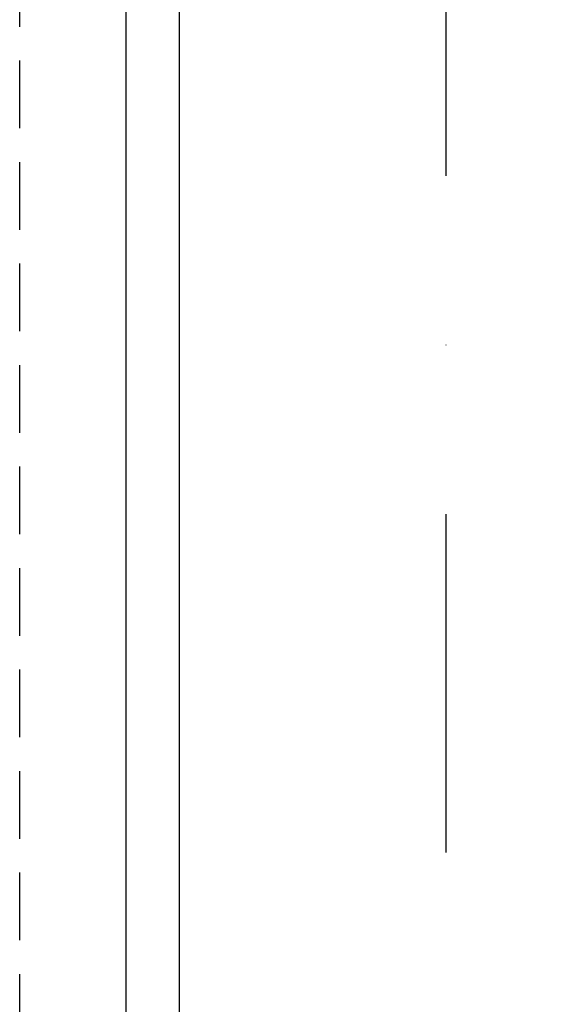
# Model space of a CAD drawing. Header units: millimetres. Extents: x 247761 to 294611, y 172579 to 236863.
# Tile 114 of 256: x 250061 to 250575, y 188611 to 189535. Entities that reach past the tile are written whole.
import ezdxf

# ---------------------------------------------------------------- set-up
doc = ezdxf.new("R2010")
doc.units = ezdxf.units.MM
for name, pattern in [('CK_Čerchovaná 50', [6, 3, -1.5, 0, -1.5]), ('ČERCHOVANÁ', [25.4, 12.7, -6.35, 0, -6.35]), ('ČÁRKOVANÁ', [19.05, 12.7, -6.35])]:
    doc.linetypes.add(name, pattern=pattern)
for name, color, linetype in [('FASÁDA DETAILNÍ', 4, 'Continuous'), ('KOTY', 7, 'Continuous'), ('NOVA', 240, 'Continuous'), ('OSY', 7, 'Continuous'), ('TENKA', 4, 'Continuous')]:
    doc.layers.add(name, color=color, linetype=linetype)
doc.layers.add('PLOCHY K PRONÁJMU', color=200, linetype='Continuous', plot=False)
doc.layers.add('PLOCHY_MISTNOSTI', color=180, linetype='Continuous', plot=False)

# ---------------------------------------------------------------- blocks, each defined once
blk = doc.blocks.new('A$C69D17D4D')
at = {"layer": 'FASÁDA DETAILNÍ', "color": 7, "linetype": 'ČÁRKOVANÁ', "ltscale": 5}
blk.add_lwpolyline([(1316, 1584), (-24584, 1584), (-24584, 24584), (1316, 24584)], close=True, dxfattribs=at)
at = {"layer": 'FASÁDA DETAILNÍ'}
blk.add_lwpolyline([(1216, 1684), (-24484, 1684), (-24484, 24484), (1216, 24484)], close=True, dxfattribs=at)
blk = doc.blocks.new('NOVÁ PODLAHA')
at = {"layer": 'NOVA'}
blk.add_lwpolyline([(25700, 16457.5), (25700, 0), (0, 0), (0, 15942.5)], dxfattribs=at)

msp = doc.modelspace()

# ---------------------------------------------------------------- linework, layer by layer
at = {"layer": 'OSY', "linetype": 'ČERCHOVANÁ', "ltscale": 25}
msp.add_line((250460.517, 199232.667), (250460.517, 174158.02), dxfattribs=at)
at = {"layer": 'PLOCHY K PRONÁJMU', "ltscale": 5}
msp.add_lwpolyline([(250210.517, 197805.259), (275810.517, 197805.259), (275810.517, 175105.259), (250210.517, 175105.259)], close=True, dxfattribs=at)
msp.add_lwpolyline([(256910.517, 191455.259), (256510.517, 191455.259), (256510.517, 191055.259), (256710.517, 191055.259), (256710.517, 186655.259), (256510.517, 186655.259), (256510.517, 186455.259), (250720.517, 186455.259), (250720.517, 186815.259), (250210.517, 186815.259), (250210.517, 190895.259), (250720.517, 190895.259), (250720.517, 191615.259), (250210.517, 191615.259), (250210.517, 195699.259)], dxfattribs=at)
at = {"layer": 'PLOCHY_MISTNOSTI', "ltscale": 5}
msp.add_lwpolyline([(250160.517, 191017.759), (250260.517, 191017.759), (250260.517, 190955.259), (250660.517, 190955.259), (250660.517, 191217.759), (256510.517, 191217.759), (256510.517, 191055.259), (256710.517, 191055.259), (256710.517, 186655.259), (256510.517, 186655.259), (256510.517, 186492.759), (250660.517, 186492.759), (250660.517, 186755.259), (250260.517, 186755.259), (250260.517, 186692.759), (250160.517, 186692.759), (250160.517, 191017.759)], close=True, dxfattribs=at)
at = {"layer": 'TENKA', "linetype": 'CK_Čerchovaná 50', "ltscale": 50}
msp.add_line((250160.517, 174855.259), (250160.517, 198055.259), dxfattribs=at)
at = {"layer": 'TENKA', "ltscale": 20}
msp.add_lwpolyline([(250160.517, 186692.759), (250160.517, 191017.759)], dxfattribs=at)

# ---------------------------------------------------------------- block references
at = {"layer": 'KOTY'}
msp.add_blockref('NOVÁ PODLAHA', (250160.517, 175055.259), dxfattribs=at)
at = {"layer": 'NOVA', "ltscale": 300}
msp.add_blockref('A$C69D17D4D', (274644.517, 173371.259), dxfattribs=at)

doc.saveas('drawing.dxf')
